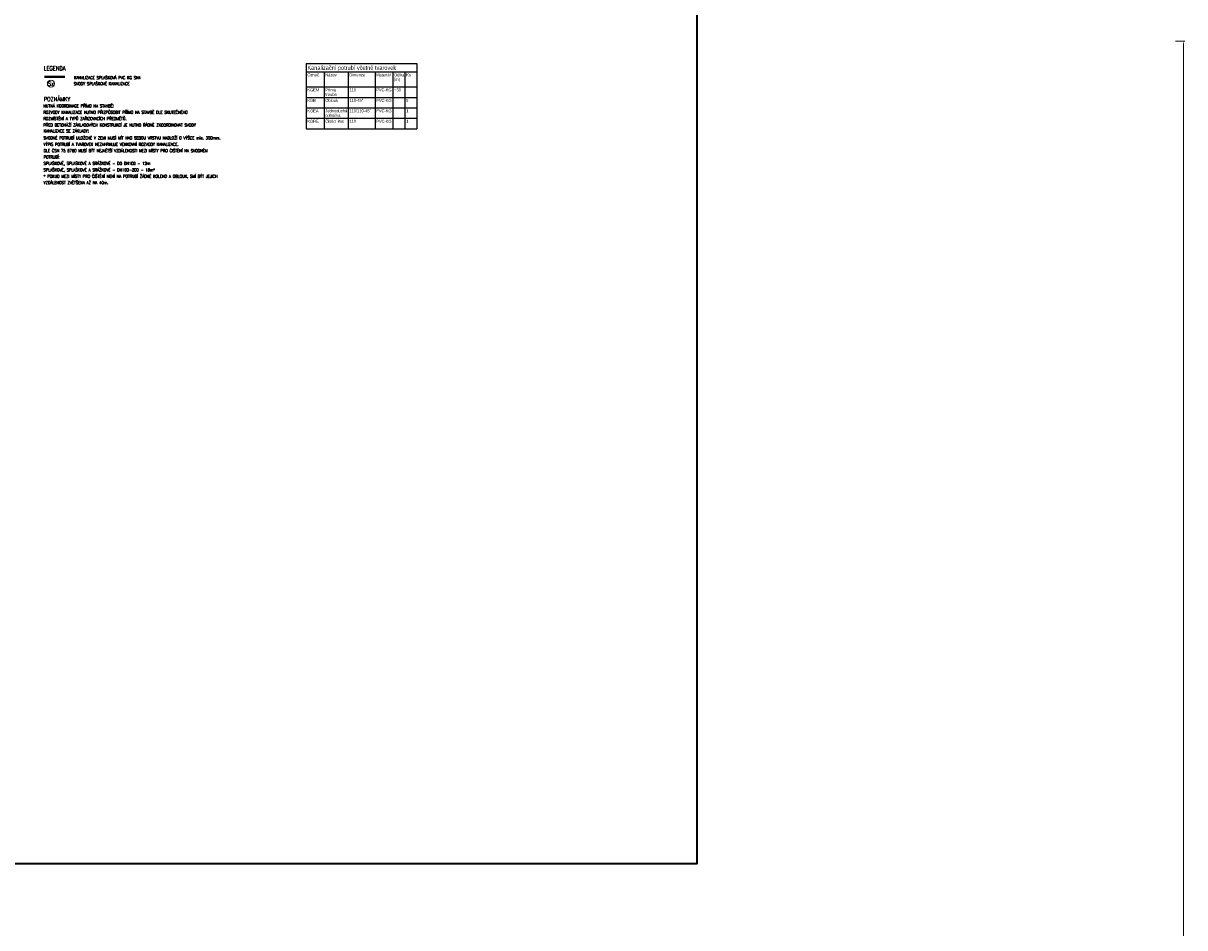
# Model space of a CAD drawing. Header units: millimetres. Extents: x -34728 to 839610, y -480656 to 464976.
# Tile 34 of 69: x 148949 to 221715, y -59810 to -3113. Entities that reach past the tile are written whole.
import ezdxf
from ezdxf.enums import TextEntityAlignment as Align

# ---------------------------------------------------------------- set-up
doc = ezdxf.new("R2010")
doc.units = ezdxf.units.MM
doc.layers.get('0').update_dxf_attribs({"color": 9})
doc.layers.get('Defpoints').update_dxf_attribs({"color": 140})
for name, color, linetype, lineweight in [('A_KOTY', 253, 'Continuous', 20), ('CKBUBLINY', 6, 'Continuous', 18), ('CKTABULKY', 7, 'Continuous', 25), ('PL_KANAL', 240, 'Continuous', 40), ('SS_TEXT25', 3, 'Continuous', 25), ('TEXT25', 3, 'Continuous', 25), ('TEXT35', 1, 'Continuous', 35)]:
    doc.layers.add(name, color=color, linetype=linetype, lineweight=lineweight)
doc.styles.add('ROMANS', font='romans', dxfattribs={"width": 0.8})
doc.styles.add('TABULKY', font='ic-simplex.shx', dxfattribs={"width": 0.8})
doc.dimstyles.new('T-50_(3.5)', dxfattribs={"dimscale": 50, "dimtxt": 3.5, "dimasz": 3, "dimexe": 1.5, "dimexo": 2, "dimgap": 0, "dimtad": 0, "dimdec": 1, "dimrnd": 1, "dimtxsty": 'ROMANS', "dimcen": 3, "dimclrd": 256, "dimclre": 256, "dimclrt": 256, "dimadec": 1, "dimazin": 2, "dimtfac": 0.714286, "dimtdec": 1, "dimtmove": 0, "dimatfit": 3, "dimldrblk": 'DOTSMALL', "dimfxl": 1, "dimtvp": 1.142857, "dimtolj": 1, "dimlwd": -1, "dimlwe": -1, "dimarcsym": 0})

# ---------------------------------------------------------------- blocks, each defined once
blk = doc.blocks.new('*D462')
at = {"layer": 'A_KOTY', "transparency": 16777216}
for p, q in [((221130, -4239), (221715, -4239)), ((221640, -220880), (221640, -4389)), ((221130, -221030), (221715, -221030))]:
    blk.add_line(p, q, dxfattribs=at)
at = {"layer": 'A_KOTY', "lineweight": 35, "transparency": 16777216}
for points in [[(221615, -4389), (221665, -4389), (221640, -4239)], [(221615, -220880), (221665, -220880), (221640, -221030)]]:
    blk.add_solid(points, dxfattribs=at)
at = {"layer": 'Defpoints', "color": 0, "lineweight": 35, "transparency": 16777216}
for p in [(221030, -4239), (221640, -4239), (221030, -221030)]:
    blk.add_point(p, dxfattribs=at)
at = {"layer": 'A_KOTY', "transparency": 16777216, "insert": (221440, -112634), "char_height": 175, "attachment_point": 5, "rotation": 90, "style": 'ROMANS'}
blk.add_mtext('\\A1;216790', dxfattribs=at)
blk = doc.blocks.new('_DotSmall')
at = {"color": 0, "linetype": 'ByBlock', "const_width": 0.5}
blk.add_lwpolyline([(-0.0625, 0, 1), (0.0625, 0, 1)], format="xyb", close=True, dxfattribs=at)

msp = doc.modelspace()

# ---------------------------------------------------------------- linework, layer by layer
at = {"color": 220, "lineweight": 35}
msp.add_lwpolyline([(94337.91, 52868.13), (191155.61, 52868.13), (191155.61, -55810.5), (94337.91, -55810.5)], close=True, dxfattribs=at)
at = {"layer": 'CKBUBLINY', "color": 5, "ltscale": 10}
msp.add_circle((150686.89, -6901.68), 225, dxfattribs=at)
at = {"layer": 'CKTABULKY', "color": 1, "ltscale": 150, "transparency": 33554687}
for p, q in [((166674.95, -5640.77), (173612.45, -5640.77)), ((166674.95, -5640.77), (166674.95, -6165.77)), ((173612.45, -5640.77), (173612.45, -6165.77)), ((166674.95, -6165.77), (166674.95, -7103.27)), ((173612.45, -6165.77), (173612.45, -7103.27)), ((166674.95, -7103.27), (166674.95, -7759.52)), ((166674.95, -7103.27), (166674.95, -7759.52)), ((173612.45, -7103.27), (173612.45, -7759.52)), ((173612.45, -7103.27), (173612.45, -7759.52)), ((166674.95, -7759.52), (166674.95, -9728.27)), ((173612.45, -7759.52), (173612.45, -9728.27)), ((166674.95, -9728.27), (173612.45, -9728.27))]:
    msp.add_line(p, q, dxfattribs=at)
at = {"layer": 'CKTABULKY', "color": 2, "ltscale": 150, "transparency": 33554687}
for p, q in [((166674.95, -6165.77), (167799.95, -6165.77)), ((167799.95, -6165.77), (169299.95, -6165.77)), ((167799.95, -6165.77), (167799.95, -7103.27)), ((169299.95, -6165.77), (170987.45, -6165.77)), ((169299.95, -6165.77), (169299.95, -7103.27)), ((170987.45, -6165.77), (172112.45, -6165.77)), ((170987.45, -6165.77), (170987.45, -7103.27)), ((172112.45, -6165.77), (172862.45, -6165.77)), ((172112.45, -6165.77), (172112.45, -7103.27)), ((172862.45, -6165.77), (173612.45, -6165.77)), ((172862.45, -6165.77), (172862.45, -7103.27)), ((166674.95, -7103.27), (167799.95, -7103.27)), ((167799.95, -7103.27), (169299.95, -7103.27)), ((169299.95, -7103.27), (170987.45, -7103.27)), ((170987.45, -7103.27), (172112.45, -7103.27)), ((172112.45, -7103.27), (172862.45, -7103.27)), ((172862.45, -7103.27), (173612.45, -7103.27))]:
    msp.add_line(p, q, dxfattribs=at)
at = {"layer": 'CKTABULKY', "ltscale": 150, "transparency": 33554687}
for p, q in [((167799.95, -7103.27), (167799.95, -7759.52)), ((169299.95, -7103.27), (169299.95, -7759.52)), ((170987.45, -7103.27), (170987.45, -7759.52)), ((172112.45, -7103.27), (172112.45, -7759.52)), ((172862.45, -7103.27), (172862.45, -7759.52)), ((166674.95, -7759.52), (173612.45, -7759.52)), ((167799.95, -7759.52), (167799.95, -8415.77)), ((169299.95, -7759.52), (169299.95, -8415.77)), ((170987.45, -7759.52), (170987.45, -8415.77)), ((172112.45, -7759.52), (172112.45, -8415.77)), ((172862.45, -7759.52), (172862.45, -8415.77)), ((166674.95, -8415.77), (173612.45, -8415.77)), ((167799.95, -8415.77), (167799.95, -9072.02)), ((169299.95, -8415.77), (169299.95, -9072.02)), ((170987.45, -8415.77), (170987.45, -9072.02)), ((172112.45, -8415.77), (172112.45, -9072.02)), ((172862.45, -8415.77), (172862.45, -9072.02)), ((166674.95, -9072.02), (173612.45, -9072.02)), ((167799.95, -9072.02), (167799.95, -9728.27)), ((169299.95, -9072.02), (169299.95, -9728.27)), ((170987.45, -9072.02), (170987.45, -9728.27)), ((172112.45, -9072.02), (172112.45, -9728.27)), ((172862.45, -9072.02), (172862.45, -9728.27))]:
    msp.add_line(p, q, dxfattribs=at)
at = {"layer": 'PL_KANAL'}
msp.add_line((151552.26, -6465.13), (150282.01, -6465.13), dxfattribs=at)

# ---------------------------------------------------------------- texts
at = {"layer": 'CKTABULKY', "color": 1, "transparency": 33554687, "style": 'TABULKY', "width": 0.8}
msp.add_text('Kanalizační potrubí včetně tvarovek', height=262.5, dxfattribs=at).set_placement((166749.95, -6034.52))
at = {"layer": 'CKTABULKY', "transparency": 33554687, "style": 'TABULKY', "width": 0.8}
for s, p in [('Označ.', (166749.95, -6447.02)), ('Název', (167874.95, -6447.02)), ('Dimenze', (169374.95, -6447.02)), ('Materiál', (171062.45, -6447.02)), ('Délka', (172187.45, -6447.02)), ('[m]', (172187.45, -6729.4)), ('Ks', (172937.45, -6447.02)), ('KGEM', (166749.95, -7384.52)), ('Přímá', (167874.95, -7384.52)), ('110', (169374.95, -7384.52)), ('PVC-KG', (171062.45, -7384.52)), ('~30', (172187.45, -7384.52)), ('KGB', (166749.95, -8040.77)), ('trouba', (167874.95, -7666.9)), ('Oblouk', (167874.95, -8040.77)), ('110-45°', (169374.95, -8040.77)), ('PVC-KG', (171062.45, -8040.77)), ('5', (172937.45, -8040.77)), ('KGEA', (166749.95, -8697.02)), ('Jednoduchá', (167874.95, -8697.02)), ('110/110-45°', (169374.95, -8697.02)), ('PVC-KG', (171062.45, -8697.02)), ('1', (172937.45, -8697.02)), ('KGRE', (166749.95, -9353.27)), ('odbočka', (167874.95, -8979.4)), ('Čistící kus', (167874.95, -9353.27)), ('110', (169374.95, -9353.27)), ('PVC-KG', (171062.45, -9353.27)), ('1', (172937.45, -9353.27))]:
    msp.add_text(s, height=187.5, dxfattribs=at).set_placement(p)
at = {"layer": 'SS_TEXT25', "style": 'ROMANS', "width": 0.8}
for s, p in [('NUTNÁ KOORDINACE PŘÍMO NA STAVBĚ!', (150214.14, -8386.95)), ('ROZVODY KANALIZACE NUTNO PŘIZPŮSOBIT PŘÍMO NA STAVBĚ DLE SKUTEČNÉHO ', (150214.14, -8786.78)), ('ROZMÍSTĚNÍ A TYPŮ ZAŘIZOVACÍCH PŘEDMĚTŮ.', (150214.14, -9186.86))]:
    msp.add_text(s, height=187.5, dxfattribs=at).set_placement(p)
at = {"layer": 'SS_TEXT25', "transparency": 33554687, "style": 'ROMANS', "width": 0.8}
for s, p in [('PŘED BETONÁŽÍ ZÁKLADOVÝCH KONSTRUKCÍ JE NUTNO ŘÁDNĚ ZKOORDINOVAT SVODY ', (150216.76, -9592.92)), ('SVODNÉ POTRUBÍ ULOŽENÉ V ZEMI MUSÍ MÍT NAD SEBOU VRSTVU NADLOŽÍ O VÝŠCE min. 300mm. ', (150222.69, -10394.83)), ('KANALIZACE SE ZÁKLADY!', (150229.06, -9963.17)), ('VÝPIS POTRUBÍ A TVAROVEK NEZAHRNUJE VENKOVNÍ ROZVODY KANALIZACE. ', (150222.69, -10800.57)), ('DLE ČSN 75 6760 MUSÍ BÝT NEJVĚTŠÍ VZDÁLENOSTI MEZI MÍSTY PRO ČIŠTĚNÍ NA SVODNÉM ', (150227.09, -11197.4)), ('POTRUBÍ:', (150227.09, -11597.4))]:
    msp.add_text(s, height=187.5, dxfattribs=at).set_placement(p)
at = {"layer": 'SS_TEXT25', "color": 240, "transparency": 33554687, "style": 'ROMANS', "width": 0.8}
for s, p in [('SPLAŠKOVÉ, SPLAŠKOVÉ A SRÁŽKOVÉ - DO DN100 - 12m', (150227.09, -11997.4)), ('SPLAŠKOVÉ, SPLAŠKOVÉ A SRÁŽKOVÉ - DN100-200 - 18m*', (150227.09, -12397.4)), ('VZDÁLENOST ZVĚTŠENA AŽ NA 40m. ', (150227.09, -13197.4)), ('* POKUD MEZI MÍSTY PRO ČIŠTĚNÍ NENÍ NA POTRUBÍ ŽÁDNÉ KOLENO A OBLOUK, SMÍ BÝT JEJICH ', (150227.09, -12797.4))]:
    msp.add_text(s, height=187.5, dxfattribs=at).set_placement(p)
at = {"layer": 'TEXT25', "style": 'ROMANS', "width": 0.8}
for s, p in [('KANALIZACE SPLAŠKOVÁ PVC KG SN4 ', (152131.88, -6623.93)), ('SVODY SPLAŠKOVÉ KANALIZACE', (152118.75, -6998.96))]:
    msp.add_text(s, height=187.5, dxfattribs=at).set_placement(p)
at = {"layer": 'TEXT35', "style": 'ROMANS', "width": 0.8}
for s, p in [('LEGENDA', (150232.83, -6070.21)), ('POZNÁMKY', (150232.83, -8001.44))]:
    msp.add_text(s, height=262.5, dxfattribs=at).set_placement(p)
msp.add_text('Sx', height=262.5, dxfattribs=at).set_placement((150686.89, -6901.68), align=Align.MIDDLE)

# ---------------------------------------------------------------- dimensions: what is measured, and where the dimension line sits
at = {"layer": 'A_KOTY'}
dim = msp.add_aligned_dim(p1=(221029.54, -221029.54), p2=(221029.54, -4239.34), distance=-610.06, dimstyle='T-50_(3.5)', dxfattribs=at)
dim.commit()
dim.dimension.update_dxf_attribs({"geometry": '*D462', "text_midpoint": (221439.6, -112634.44)})

doc.saveas('drawing.dxf')
